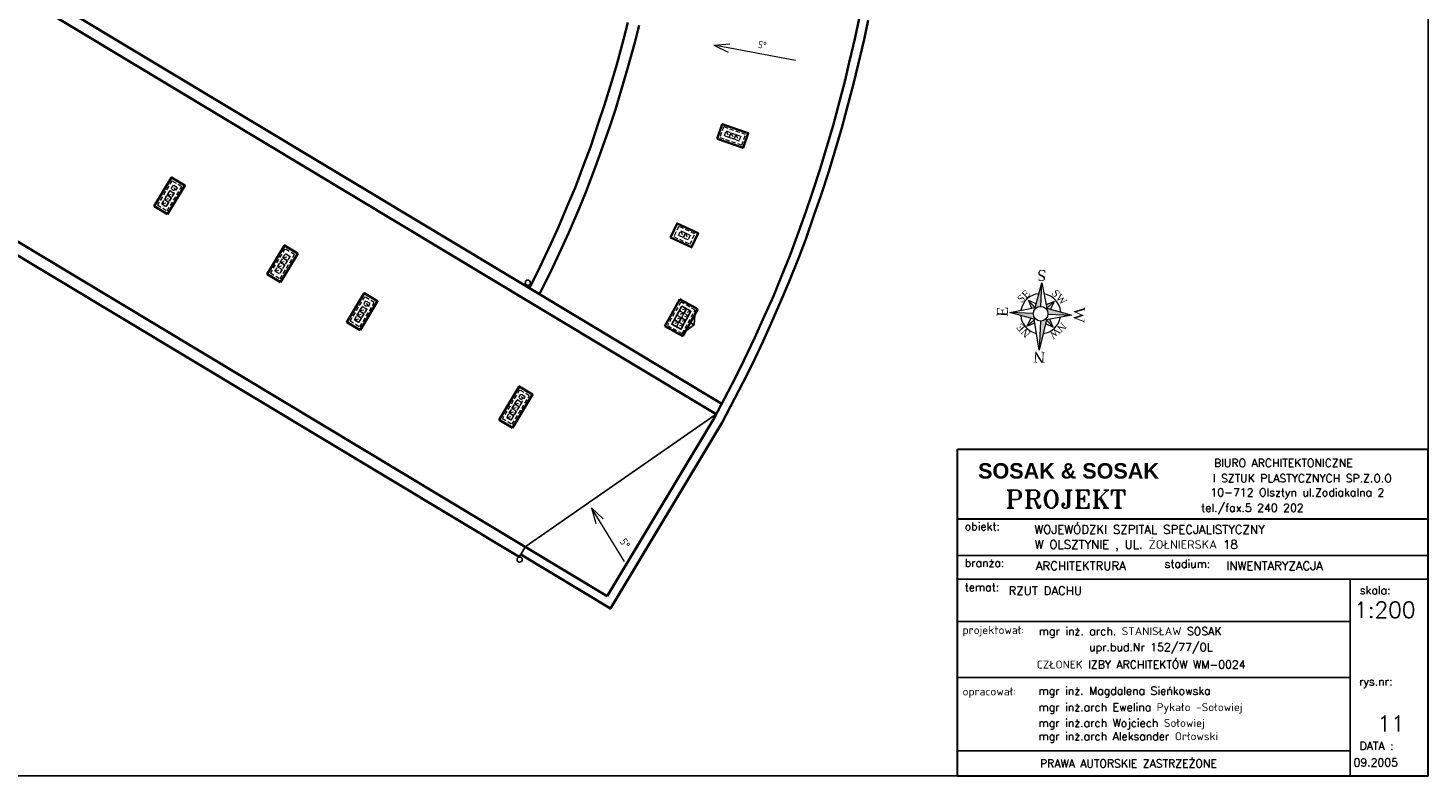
# Model space of a CAD drawing. Header units: millimetres. Extents: x 59723 to 73026, y -136 to 11642.
# Tile 3 of 11: x 67607 to 73026, y -136 to 2758. Entities that reach past the tile are written whole.
import ezdxf
from ezdxf.enums import TextEntityAlignment as Align

# ---------------------------------------------------------------- set-up
doc = ezdxf.new("R2010")
doc.units = ezdxf.units.MM
doc.linetypes.add('KRESKOWA_X2', pattern=[12, 8, -4])
for name, color, linetype, lineweight in [('$BS_Tab', 7, 'Continuous', 25), ('opisy pom', 3, 'Continuous', 20), ('przerywana', 7, 'KRESKOWA_X2', 9), ('RAMKA', 7, 'Continuous', 30), ('sciany', 4, 'Continuous', 50)]:
    doc.layers.add(name, color=color, linetype=linetype, lineweight=lineweight)
doc.layers.add('OBRYS SCIAN', color=7, linetype='Continuous')
doc.styles.add('MONOTXT', font='romans.shx', dxfattribs={"width": 0.8, "height": 0.25})
doc.styles.add('ROMANS', font='ROMANS')
doc.styles.add('ROMANT', font='romant', dxfattribs={"width": 1.5, "height": 10})
doc.styles.add('SANSSERIFBOLD', font='sasb____.pfb', dxfattribs={"height": 0.8})

# ---------------------------------------------------------------- blocks, each defined once
blk = doc.blocks.new('Tab_Roza')
at = {"layer": '$BS_Tab', "linetype": 'Continuous', "lineweight": 0}
h = blk.add_hatch(color=256, dxfattribs=at)
h.paths.add_polyline_path([(-16.8, 16), (-14.5, 13.8, -0.20478), (0, 20), (0, 100)])
h.paths.add_polyline_path([(85, 0), (16.8, 16), (14.5, 13.8, -0.193058), (20, 0)])
h.paths.add_polyline_path([(-85, 0), (-16.2, -16.2), (-14.1, -14.1, -0.198912), (-20, 0)])
h.paths.add_polyline_path([(0, -85), (16.2, -16.2), (14.1, -14.1, -0.198912), (0, -20)])
h.paths.add_polyline_path([(-26.1, 13.8), (-16.8, 16), (-16.7, 16.7), (-35.4, 35.4)])
h.paths.add_polyline_path([(14.7, 26.5), (16.7, 16.7), (35.4, 35.4)])
h.paths.add_polyline_path([(-35.4, -35.4), (-13.8, -26.1), (-16.2, -16.2)])
h.paths.add_polyline_path([(26, -13.9), (16.2, -16.2), (35.1, -35.1)])
for p, q in [((-16.8, 16), (0, 100)), ((0, 20), (0, 100)), ((0, 100), (16.8, 16)), ((-85, 0), (-16.8, 16)), ((-20, 0), (-85, 0)), ((-16.2, -16.2), (-85, 0)), ((-16.7, 16.7), (-35.4, 35.4)), ((-35.4, 35.4), (-26.1, 13.8)), ((-14.7, 26.4), (-35.4, 35.4)), ((-16.8, 16), (-14.5, 13.8)), ((16.8, 16), (14.5, 13.8)), ((14.7, 26.5), (35.4, 35.4)), ((85, 0), (16.2, -16.2)), ((16.7, 16.7), (35.4, 35.4)), ((16.8, 16), (85, 0)), ((20, 0), (85, 0)), ((35.4, 35.4), (26.1, 13.8)), ((-35.4, -35.4), (-26.1, -13.8)), ((-14.1, -14.1), (-35.4, -35.4)), ((-13.8, -26.1), (-35.4, -35.4)), ((0, -85), (-16.2, -16.2)), ((16.2, -16.2), (0, -85)), ((0, -20), (0, -85)), ((13.9, -26.1), (35.1, -35.1)), ((14.1, -14.1), (35.4, -35.4)), ((35.1, -35.1), (26, -13.9))]:
    blk.add_line(p, q, dxfattribs=at)
blk.add_circle((0, 0), 20, dxfattribs=at)
for start, end in [(99.5801, 172.5102), (7.4898, 80.4199), (187.4898, 262.5102), (277.4898, 352.5102)]:
    blk.add_arc((0, 0), 55, start, end, dxfattribs=at)
at = {"layer": '$BS_Tab', "linetype": 'Continuous', "lineweight": 0, "char_height": 30, "width": 2.684, "attachment_point": 5}
for s, insert in [('{\\fTimes New Roman|b0|i0|c0|p18;N}', (-1.1, 119)), ('{\\fTimes New Roman|b0|i0|c0|p18;S}', (1.5, -105))]:
    blk.add_mtext(s, dxfattribs=dict(at, insert=insert))
at = {"layer": '$BS_Tab', "linetype": 'Continuous', "lineweight": 0, "attachment_point": 5}
for s, insert, char_height, width, rotation in [('{\\fTimes New Roman|b0|i0|c0|p18;NW}', (-48.6, 44.3), 20, 50, 45), ('{\\fTimes New Roman|b0|i0|c0|p18;NE}', (45.4, 48.1), 20, 50, 315), ('{\\fTimes New Roman|b0|i0|c0|p18;W}', (-105, -1.2), 30, 2.684, 90), ('{\\fTimes New Roman|b0|i0|c0|p18;E}', (105, -1.2), 30, 2.684, 270), ('{\\fTimes New Roman|b0|i0|c0|p18;SW}', (-49, -47.4), 20, 50, 135), ('{\\fTimes New Roman|b0|i0|c0|p18;SE}', (48.5, -45.9), 20, 50, 225)]:
    blk.add_mtext(s, dxfattribs=dict(at, insert=insert, char_height=char_height, width=width, rotation=rotation))

msp = doc.modelspace()

# ---------------------------------------------------------------- linework, layer by layer
for p, q in [((71205.1, 717), (73026.1, 717)), ((71205.1, 625.4), (73026.1, 625.4)), ((72724.4, 625.4), (72724.4, -135.5)), ((71205.1, 462), (72724.4, 462)), ((71205.1, 245.4), (72724.4, 245.4)), ((71205.1, -38.5), (72724.4, -38.5))]:
    msp.add_line(p, q)
msp.add_lwpolyline([(59723.3, 11642.1), (73026.1, 11642.1), (73026.1, -135.5), (59723.3, -135.5)], close=True)
at = {"layer": 'OBRYS SCIAN', "lineweight": 35}
for p, q in [((64926.8, 3517.7), (69848.9, 560.2)), ((70809, 2721.3), (70824.3, 2795.6)), ((70786, 2624.8), (70809, 2721.3)), ((70768.3, 2550.9), (70786, 2624.8)), ((70743.2, 2454.8), (70768.3, 2550.9)), ((70723.3, 2381.7), (70743.2, 2454.8)), ((70695.2, 2286.5), (70723.3, 2381.7)), ((70673, 2214), (70695.2, 2286.5)), ((70642.1, 2119.7), (70673, 2214)), ((70617.4, 2047.8), (70642.1, 2119.7)), ((70584.5, 1954), (70617.4, 2047.8)), ((70558, 1883.5), (70584.5, 1954)), ((70520.5, 1791.5), (70558, 1883.5)), ((70491.9, 1721.3), (70520.5, 1791.5)), ((69547.5, 1751.7), (70291.9, 1304.4)), ((69566.2, 1688), (70270.9, 1264.5)), ((70451.3, 1630.8), (70491.9, 1721.3)), ((70420.2, 1561.4), (70451.3, 1630.8)), ((70377.8, 1471.8), (70420.2, 1561.4)), ((70344.3, 1404.1), (70377.8, 1471.8)), ((70262.8, 1249), (70344.3, 1404.1)), ((69848.9, 560.2), (70262.8, 1249))]:
    msp.add_line(p, q, dxfattribs=at)
at = {"layer": 'OBRYS SCIAN'}
for p, q in [((70185.7, 1609.7), (70189.2, 1667.3)), ((70185.7, 1609.7), (70138.5, 1576.5)), ((70185.7, 1609.7), (70163.8, 1621.9)), ((70270.9, 1264.5), (69531.8, 750.8)), ((69513.8, 720.8), (69531.8, 750.8))]:
    msp.add_line(p, q, dxfattribs=at)
at = {"layer": 'OBRYS SCIAN', "lineweight": 35}
for points in [[(70563.7, 4681.6), (70563.7, 4691.6), (66360.7, 4691.6), (66360.7, 8785.7), (66338.7, 8785.7), (66338.7, 9144.7), (72460.2, 9144.7), (72460.2, 10575.7), (61024.7, 10575.7), (61024.7, 9976.2), (60824.7, 9976.2), (60824.7, 9144.7), (64919.2, 9144.7), (64919.2, 8785.7), (64902.2, 8785.7), (64902.9, 5533.6), (64456.2, 5533.6), (64456.2, 3472.7), (64914.3, 3472.7), (69508.6, 712.2), (69513.8, 720.8)], [(69566.2, 1688), (67639.8, 2845.5), (67673.2, 2927.3), (67707.9, 3019.7), (67729.9, 3084.7), (67758.5, 3179.1), (67776.2, 3245.3), (67798.6, 3341.2), (67812.1, 3408.9), (67827.9, 3503.5), (67836.9, 3571.6), (67847, 3672.2), (67855.7, 3819.6), (70107.2, 3819.6)], [(69928.3, 2780.4), (69911.8, 2714.4), (69885.7, 2617.8), (69866.3, 2552.7), (69837.4, 2456.9), (69815.7, 2392.5), (69783.5, 2297.8), (69759.6, 2234.1), (69724.5, 2140.5), (69698.2, 2077.8), (69658.7, 1985.9), (69630.5, 1924), (69588.2, 1833.5), (69547.5, 1751.7), (67696.1, 2864.2)], [(69513.8, 720.8), (69860.9, 512.2), (70293.3, 1231.8), (70375.5, 1388.2), (70409.3, 1456.5), (70452, 1546.7), (70483.2, 1616.5), (70524.1, 1707.5), (70552.9, 1778.3), (70590.6, 1870.7), (70617.4, 1942.1), (70650.5, 2036.3), (70675.3, 2108.6), (70706.3, 2203.4), (70728.7, 2276.4), (70757, 2372.1), (70777, 2445.8), (70802.3, 2542.4), (70820, 2616.7), (70843.2, 2713.7), (70858.5, 2788.6)], [(69972.1, 2769.9), (69955.3, 2703), (69929, 2605.6), (69909.4, 2539.7), (69880.3, 2443.3), (69858.4, 2378), (69825.8, 2282.7), (69801.7, 2218.4), (69766.4, 2123.9), (69739.6, 2060.2), (69699.9, 1967.7), (69671.3, 1905.2), (69628.7, 1813.9), (69585.8, 1727.6)]]:
    msp.add_lwpolyline(points, dxfattribs=at)
at = {"layer": 'OBRYS SCIAN'}
msp.add_lwpolyline([(70137.9, 1682.2), (70098.9, 1612.3), (70133.9, 1592.8), (70172.8, 1662.7)], close=True, dxfattribs=at)
for centre in [(69541.1, 1773.1), (69509.8, 702)]:
    msp.add_circle(centre, 10, dxfattribs=at)
at = {"layer": 'opisy pom'}
for p, q in [((70261.4, 2692.5), (70323.5, 2697.7)), ((70577.5, 2633.3), (70261.4, 2692.5)), ((70261.4, 2692.5), (70317.4, 2665.2)), ((69916.1, 693.8), (69787.9, 901.9)), ((69787.9, 901.9), (69833.5, 859.4)), ((69787.9, 901.9), (69805.3, 842))]:
    msp.add_line(p, q, dxfattribs=at)
at = {"layer": 'przerywana', "ltscale": 2}
for p, q in [((70308.9, 2360.2), (70321.1, 2334.6)), ((70327.8, 2353.5), (70340, 2328)), ((70346.6, 2346.8), (70358.8, 2321.3)), ((68144.8, 2112.1), (68172.2, 2118.9)), ((68124.2, 2077.8), (68151.6, 2084.6)), ((68134.5, 2094.9), (68161.9, 2101.8)), ((70133.5, 1974), (70143.2, 1947.5)), ((70151.6, 1965.6), (70161.3, 1939)), ((68583.2, 1851.5), (68610.7, 1858.4)), ((68593.5, 1868.7), (68621, 1875.5)), ((68562.6, 1817.2), (68590.1, 1824.1)), ((68572.9, 1834.4), (68600.4, 1841.2)), ((68869.9, 1629.7), (68897.4, 1636.5)), ((68880.2, 1646.8), (68907.7, 1653.7)), ((68890.5, 1664), (68918, 1670.8)), ((70135.9, 1637.5), (70108.7, 1629.8)), ((70145.6, 1655), (70118.4, 1647.2)), ((70153.4, 1627.8), (70126.2, 1620)), ((70155.4, 1672.4), (70128.2, 1664.7)), ((70163.1, 1645.2), (70135.9, 1637.5)), ((70172.8, 1662.7), (70145.6, 1655)), ((70126.2, 1620), (70098.9, 1612.3)), ((70143.6, 1610.3), (70116.4, 1602.6)), ((69490.5, 1303.4), (69518, 1310.3)), ((69459.6, 1252), (69487.1, 1258.9)), ((69469.9, 1269.2), (69497.4, 1276)), ((69480.2, 1286.3), (69507.7, 1293.1))]:
    msp.add_line(p, q, dxfattribs=at)
for points in [[(70369.8, 2305.1), (70384.4, 2346.6), (70299.2, 2376.3), (70284.6, 2334.8)], [(70321.1, 2334.6), (70302.3, 2341.3), (70308.9, 2360.2), (70327.8, 2353.5)], [(70340, 2328), (70321.1, 2334.6), (70327.8, 2353.5), (70346.6, 2346.8)], [(70358.8, 2321.3), (70340, 2328), (70346.6, 2346.8), (70365.5, 2340.2)], [(68201.6, 2144.4), (68163.9, 2167.1), (68107.7, 2073.7), (68145.4, 2051)], [(68185.1, 2140.3), (68168, 2150.6), (68124.2, 2077.8), (68141.3, 2067.5)], [(68172.2, 2118.9), (68161.9, 2101.8), (68144.8, 2112.1), (68155.1, 2129.2)], [(68151.6, 2084.6), (68141.3, 2067.5), (68124.2, 2077.8), (68134.5, 2094.9)], [(68161.9, 2101.8), (68151.6, 2084.6), (68134.5, 2094.9), (68144.8, 2112.1)], [(70169.4, 1922), (70188, 1961.9), (70125.4, 1991.1), (70106.8, 1951.2)], [(70143.2, 1947.5), (70125, 1955.9), (70133.5, 1974), (70151.6, 1965.6)], [(70161.3, 1939), (70143.2, 1947.5), (70151.6, 1965.6), (70169.7, 1957.1)], [(68638.7, 1881.8), (68601, 1904.4), (68544.9, 1811), (68582.6, 1788.3)], [(68600.4, 1841.2), (68590.1, 1824.1), (68572.9, 1834.4), (68583.2, 1851.5)], [(68610.7, 1858.4), (68600.4, 1841.2), (68583.2, 1851.5), (68593.5, 1868.7)], [(68621, 1875.5), (68610.7, 1858.4), (68593.5, 1868.7), (68603.8, 1885.8)], [(68590.1, 1824.1), (68579.8, 1806.9), (68562.6, 1817.2), (68572.9, 1834.4)], [(68947.3, 1696.3), (68909.6, 1719), (68853.5, 1625.6), (68891.2, 1602.9)], [(68930.9, 1692.2), (68913.7, 1702.5), (68869.9, 1629.7), (68887.1, 1619.4)], [(68918, 1670.8), (68907.7, 1653.7), (68890.5, 1664), (68900.8, 1681.1)], [(70133.3, 1698.5), (70082.6, 1607.7), (70138.5, 1576.5), (70189.2, 1667.3)], [(70128.2, 1664.7), (70137.9, 1682.2), (70155.4, 1672.4), (70145.6, 1655)], [(68897.4, 1636.5), (68887.1, 1619.4), (68869.9, 1629.7), (68880.2, 1646.8)], [(68907.7, 1653.7), (68897.4, 1636.5), (68880.2, 1646.8), (68890.5, 1664)], [(70098.9, 1612.3), (70108.7, 1629.8), (70126.2, 1620), (70116.4, 1602.6)], [(70108.7, 1629.8), (70118.4, 1647.2), (70135.9, 1637.5), (70126.2, 1620)], [(70118.4, 1647.2), (70128.2, 1664.7), (70145.6, 1655), (70135.9, 1637.5)], [(70126.2, 1620), (70135.9, 1637.5), (70153.4, 1627.8), (70143.6, 1610.3)], [(70135.9, 1637.5), (70145.6, 1655), (70163.1, 1645.2), (70153.4, 1627.8)], [(70145.6, 1655), (70155.4, 1672.4), (70172.8, 1662.7), (70163.1, 1645.2)], [(70116.4, 1602.6), (70126.2, 1620), (70143.6, 1610.3), (70133.9, 1592.8)], [(69547.3, 1335.8), (69509.6, 1358.5), (69443.2, 1247.9), (69480.9, 1225.2)], [(69530.9, 1331.7), (69513.7, 1342), (69459.6, 1252), (69476.8, 1241.7)], [(69507.7, 1293.1), (69497.4, 1276), (69480.2, 1286.3), (69490.5, 1303.4)], [(69518, 1310.3), (69507.7, 1293.1), (69490.5, 1303.4), (69500.8, 1320.6)], [(69487.1, 1258.9), (69476.8, 1241.7), (69459.6, 1252), (69469.9, 1269.2)], [(69497.4, 1276), (69487.1, 1258.9), (69469.9, 1269.2), (69480.2, 1286.3)]]:
    msp.add_lwpolyline(points, close=True, dxfattribs=at)
for centre in [(68170.1, 2135.1), (68915.9, 1687), (69515.9, 1326.5)]:
    msp.add_circle(centre, 5, dxfattribs=at)
at = {"layer": 'RAMKA'}
for p, q in [((71205.1, -135.5), (71205.1, 1128.6)), ((71205.1, 1128.6), (73026.1, 1128.6)), ((73026.1, -135.5), (73026.1, 1128.6)), ((71205.1, 858.8), (73026.1, 858.8)), ((71205.1, -135.5), (73026.1, -135.5))]:
    msp.add_line(p, q, dxfattribs=at)
at = {"layer": 'sciany', "lineweight": 35}
for p, q in [((70071.7, 1604.6), (70130.2, 1709.4)), ((70130.2, 1709.4), (70200.1, 1670.4)), ((70141.6, 1565.6), (70200.1, 1670.4)), ((70071.7, 1604.6), (70141.6, 1565.6))]:
    msp.add_line(p, q, dxfattribs=at)
for points in [[(70274.4, 2329.9), (70374.6, 2294.9), (70394.6, 2351.5), (70294.4, 2386.5)], [(68146.9, 2037.9), (68213.9, 2149.3), (68162.4, 2180.2), (68095.5, 2068.8)], [(70093.9, 1948.4), (70175.5, 1910.3), (70200.9, 1964.7), (70119.3, 2002.7)], [(68584.1, 1775.2), (68651, 1886.6), (68599.6, 1917.5), (68532.6, 1806.1)], [(68892.6, 1589.8), (68959.6, 1701.2), (68908.2, 1732.1), (68841.2, 1620.7)], [(69482.3, 1212.1), (69559.6, 1340.7), (69508.2, 1371.6), (69430.9, 1243)]]:
    msp.add_lwpolyline(points, close=True, dxfattribs=at)

# ---------------------------------------------------------------- block references
at = {"xscale": 1.41304408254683, "yscale": 1.413044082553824, "zscale": 1.41304408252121, "rotation": 177.6182840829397}
msp.add_blockref('Tab_Roza', (71526.8, 1653), dxfattribs=at)

# ---------------------------------------------------------------- texts
for s, height, style, p in [('BIURO ARCHITEKTONICZNE ', 30.855, 'MONOTXT', (72197.7, 1060.2)), ('SOSAK & SOSAK', 59.716, 'SANSSERIFBOLD', (71284.6, 1015.1)), ('I SZTUK PLASTYCZNYCH SP.Z.O.O', 30.855, 'MONOTXT', (72193.1, 1000.8)), ('10-712 Olsztyn ul.Zodiakalna 2', 30.855, 'MONOTXT', (72184, 946.4)), ('      tel./fax.5 240 202', 30.855, 'MONOTXT', (72010.1, 886.8)), ('obiekt:', 30.86, 'MONOTXT', (71232.6, 814.8)), ('WOJEWÓDZKI SZPITAL SPECJALISTYCZNY', 33.34, 'MONOTXT', (71502.2, 801.7, 1105)), ('W OLSZTYNIE , UL. ŻOŁNIERSKA 18', 33.34, 'MONOTXT', (71503.3, 743.5, 1105)), ('branża:', 30.86, 'MONOTXT', (71232.6, 673.5)), ('ARCHITEKTRURA', 33.34, 'MONOTXT', (71507.9, 660.7)), ('stadium:', 30.86, 'MONOTXT', (72006.3, 670.1)), ('INWENTARYZACJA', 33.34, 'MONOTXT', (72245.9, 661)), ('temat:', 30.86, 'MONOTXT', (71232.6, 579.3)), ('RZUT DACHU', 33.34, 'MONOTXT', (71402.5, 564.8, 1105)), ('skala: ', 30.86, 'MONOTXT', (72762, 567.5)), ('1:200', 61.71, 'MONOTXT', (72740, 476.4)), ('projektował:', 30.855, 'MONOTXT', (71224.1, 413.8)), ('mgr inż. arch. STANISŁAW SOSAK', 30.855, 'MONOTXT', (71519, 409.3)), ('upr.bud.Nr 152/77/OL', 30.855, 'MONOTXT', (71714.1, 347.5)), ('CZŁONEK IZBY ARCHITEKTÓW WM-0024', 30.855, 'MONOTXT', (71512, 280.2)), ('rys.nr:', 30.86, 'MONOTXT', (72758.9, 214.4)), ('opracował:', 30.86, 'MONOTXT', (71224.1, 176)), ('mgr inż. Magdalena Sieńkowska', 30.855, 'MONOTXT', (71518.3, 178.8)), ('mgr inż.arch Ewelina Pykało -Sołowiej', 30.855, 'MONOTXT', (71518.3, 115.3)), ('mgr inż.arch Wojciech Sołowiej', 30.855, 'MONOTXT', (71518.3, 54.2)), ('11', 61.71, 'MONOTXT', (72830.5, 36)), ('mgr inż.arch Aleksander Orłowski', 30.855, 'MONOTXT', (71518.3, 2.9)), ('DATA :', 30.86, 'MONOTXT', (72761.3, -34.1)), ('PRAWA AUTORSKIE ZASTRZEŻONE', 30.855, 'MONOTXT', (71524.1, -102.6)), ('09.2005', 30.86, 'MONOTXT', (72737.9, -98.4))]:
    msp.add_text(s, height=height, dxfattribs=dict(style=style)).set_placement(p)
at = {"style": 'ROMANT', "width": 0.995625}
msp.add_text('PROJEKT', height=69.12, dxfattribs=at).set_placement((71390, 900.7), (71858.6, 900.7), align=Align.FIT)
at = {"layer": 'opisy pom', "attachment_point": 1, "style": 'ROMANS'}
for insert, char_height, rotation in [((70436.4, 2708.6), 27, 349.397), ((69921.2, 787.3), 30, 301.6462)]:
    msp.add_mtext('{\\Fisocp.shx|c238;5°}', dxfattribs=dict(at, insert=insert, char_height=char_height, rotation=rotation))

doc.saveas('drawing.dxf')
